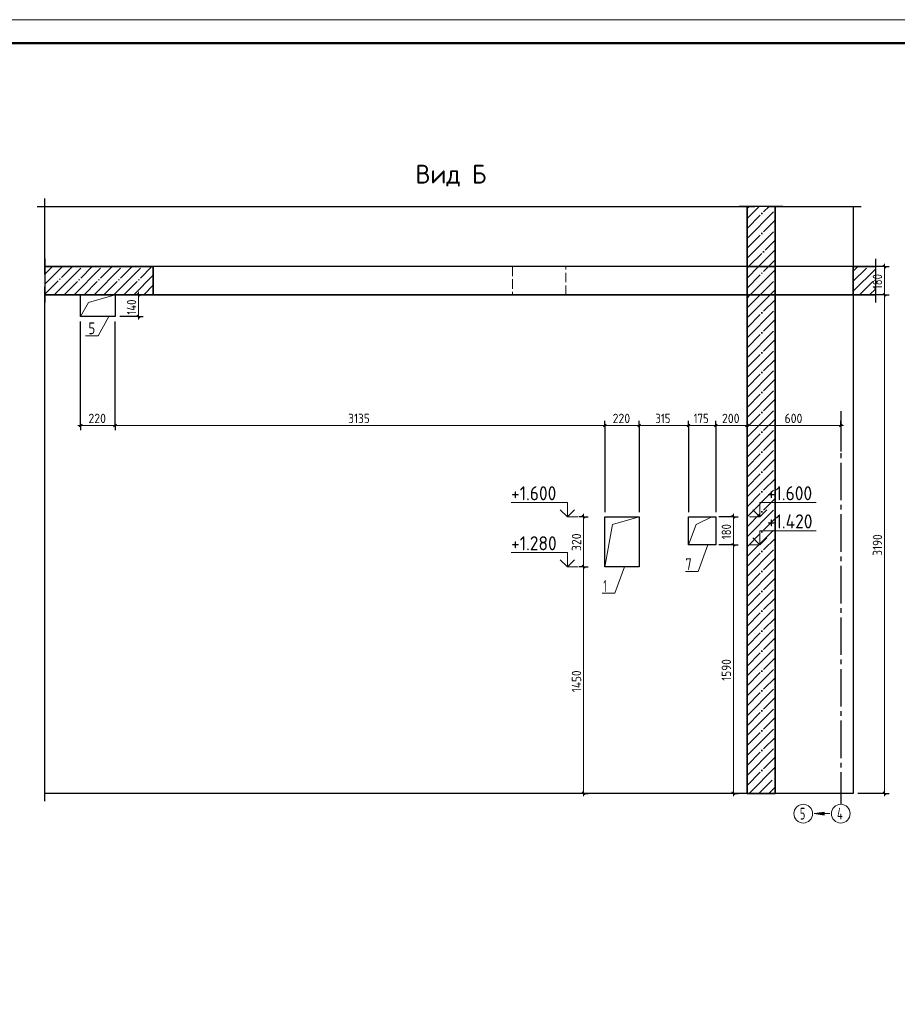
# Model space of a CAD drawing. Header units: millimetres. Extents: x -49773 to 2322955, y -3321 to 58485.
# Tile 70 of 256: x 322808 to 341532, y 20018 to 41018. Entities that reach past the tile are written whole.
import ezdxf

# ---------------------------------------------------------------- set-up
doc = ezdxf.new("R2010")
doc.units = ezdxf.units.MM
for name, pattern in [('______11', [500, 400, -50, 0, -50]), ('______2', [270, 200, -70]), ('______5', [1100, 800, -100, 100, -100])]:
    doc.linetypes.add(name, pattern=pattern)
for name, color, linetype, lineweight in [('Standard', 7, 'Continuous', 25), ('Высотная отметки_ общее', 7, 'Continuous', 13), ('Перекрытие_ общее', 7, 'Continuous', 35), ('Размерная линия_ общее', 7, 'Continuous', 13), ('Стена_ общее', 7, 'Continuous', 35)]:
    doc.layers.add(name, color=color, linetype=linetype, lineweight=lineweight)
doc.layers.add('Осевая линия_ общее', color=7, linetype='______5', lineweight=13, true_color=0xa0a0a0)
doc.styles.add('ISOCPEUR', font='txt')

msp = doc.modelspace()

# ---------------------------------------------------------------- hatches: boundary and pattern name
at = {"layer": 'Осевая линия_ общее', "linetype": 'Continuous', "lineweight": 13, "transparency": 33554687}
msp.add_hatch(color=7, dxfattribs=at).paths.add_polyline_path([(339968.5, 24114), (339758.5, 24084), (339968.5, 24054)])

# ---------------------------------------------------------------- linework, layer by layer
at = {"layer": 'Standard', "color": 7, "linetype": 'Continuous', "lineweight": 25, "transparency": 33554687}
for p, q in [((323347.9, 35584), (323347.9, 37203)), ((323181.2, 37036.3), (338491.8, 37036.3)), ((339091.8, 37036.3), (338158.5, 37036.3)), ((338758.5, 37036.3), (340758.5, 37036.3)), ((323347.9, 35917.4), (323347.9, 34984)), ((341070.3, 34984), (341070.3, 35917.4)), ((323347.9, 24350.7), (323347.9, 35317.4))]:
    msp.add_line(p, q, dxfattribs=at)
at = {"layer": 'Standard', "color": 253, "linetype": '______11', "lineweight": 35, "true_color": 0xababab, "transparency": 33554687}
for p, q in [((338325.2, 36566.4), (338795.1, 37036.3)), ((338325.2, 36990.6), (338370.9, 37036.3)), ((338325.2, 36142.1), (338925.2, 36742.1)), ((338358, 35750.7), (338925.2, 36317.8)), ((338782.3, 35750.7), (338925.2, 35893.6)), ((338325.2, 34869.3), (338606.6, 35150.7)), ((338325.2, 34445.1), (338925.2, 35045.1)), ((338325.2, 34020.8), (338925.2, 34620.8)), ((338325.2, 33596.5), (338925.2, 34196.5)), ((338325.2, 33172.3), (338925.2, 33772.3)), ((338325.2, 32748), (338925.2, 33348)), ((338325.2, 32323.7), (338925.2, 32923.7)), ((338325.2, 31899.5), (338925.2, 32499.5)), ((338325.2, 31475.2), (338925.2, 32075.2)), ((338325.2, 31050.9), (338925.2, 31650.9)), ((338325.2, 30626.7), (338925.2, 31226.7)), ((338325.2, 30202.4), (338925.2, 30802.4)), ((338325.2, 29778.1), (338925.2, 30378.2)), ((338325.2, 29353.9), (338925.2, 29953.9)), ((338325.2, 28929.6), (338925.2, 29529.6)), ((338325.2, 28505.4), (338925.2, 29105.4)), ((338325.2, 28081.1), (338925.2, 28681.1)), ((338325.2, 27656.8), (338925.2, 28256.8)), ((338325.2, 27232.6), (338925.2, 27832.6)), ((338325.2, 26808.3), (338925.2, 27408.3)), ((338325.2, 26384), (338925.2, 26984)), ((338325.2, 25959.8), (338925.2, 26559.8)), ((338325.2, 25535.5), (338925.2, 26135.5)), ((338325.2, 25111.2), (338925.2, 25711.3)), ((338325.2, 24687), (338925.2, 25287)), ((338579.8, 24517.4), (338925.2, 24862.7))]:
    msp.add_line(p, q, dxfattribs=at)
at = {"layer": 'Standard', "color": 253, "linetype": '______5', "lineweight": 35, "true_color": 0xababab, "transparency": 33554687}
for p, q in [((338325.2, 36778.5), (338583, 37036.3)), ((338325.2, 36354.2), (338925.2, 36954.3)), ((338325.2, 35930), (338925.2, 36530)), ((338570.2, 35750.7), (338925.2, 36105.7)), ((338325.2, 34657.2), (338818.7, 35150.7)), ((338325.2, 35081.4), (338394.4, 35150.7)), ((338325.2, 34232.9), (338925.2, 34832.9)), ((338325.2, 33808.7), (338925.2, 34408.7)), ((338325.2, 33384.4), (338925.2, 33984.4)), ((338325.2, 32960.1), (338925.2, 33560.1)), ((338325.2, 32535.9), (338925.2, 33135.9)), ((338325.2, 32111.6), (338925.2, 32711.6)), ((338325.2, 31687.3), (338925.2, 32287.3)), ((338325.2, 31263.1), (338925.2, 31863.1)), ((338325.2, 30838.8), (338925.2, 31438.8)), ((338325.2, 30414.5), (338925.2, 31014.5)), ((338325.2, 29990.3), (338925.2, 30590.3)), ((338325.2, 29566), (338925.2, 30166)), ((338325.2, 29141.7), (338925.2, 29741.8)), ((338325.2, 28717.5), (338925.2, 29317.5)), ((338325.2, 28293.2), (338925.2, 28893.2)), ((338325.2, 27869), (338925.2, 28469)), ((338325.2, 27444.7), (338925.2, 28044.7)), ((338325.2, 27020.4), (338925.2, 27620.4)), ((338325.2, 26596.2), (338925.2, 27196.2)), ((338325.2, 26171.9), (338925.2, 26771.9)), ((338325.2, 25747.6), (338925.2, 26347.6)), ((338325.2, 25323.4), (338925.2, 25923.4)), ((338325.2, 24899.1), (338925.2, 25499.1)), ((338367.7, 24517.4), (338925.2, 25074.9)), ((338792, 24517.4), (338925.2, 24650.6))]:
    msp.add_line(p, q, dxfattribs=at)
at = {"layer": 'Standard', "color": 7, "linetype": 'Continuous', "lineweight": 35, "transparency": 33554687}
for p, q in [((338325.2, 37036.3), (338325.2, 35750.7)), ((338925.2, 35750.7), (338925.2, 37036.3)), ((325658.5, 35750.7), (323347.9, 35750.7)), ((325658.5, 35150.7), (325658.5, 35750.7)), ((338325.2, 35750.7), (338325.2, 35150.7)), ((338925.2, 35150.7), (338925.2, 35750.7)), ((340591.8, 35750.7), (340591.8, 35150.7)), ((341070.3, 35750.7), (340591.8, 35750.7)), ((323347.9, 35150.7), (325658.5, 35150.7)), ((338325.2, 35150.7), (338325.2, 24517.4)), ((338925.2, 24517.4), (338925.2, 35150.7)), ((340591.8, 35150.7), (341070.3, 35150.7)), ((338325.2, 24517.4), (338925.2, 24517.4))]:
    msp.add_line(p, q, dxfattribs=at)
at = {"layer": 'Standard', "color": 253, "linetype": '______11', "lineweight": 13, "true_color": 0xababab, "transparency": 33554687}
for p, q in [((323347.9, 35589.8), (323508.8, 35750.7)), ((323347.9, 35165.5), (323933.1, 35750.7)), ((323757.3, 35150.7), (324357.3, 35750.7)), ((324181.6, 35150.7), (324781.6, 35750.7)), ((324605.8, 35150.7), (325205.8, 35750.7)), ((325030.1, 35150.7), (325630.1, 35750.7)), ((338325.2, 35717.9), (338358, 35750.7)), ((338325.2, 35293.6), (338782.3, 35750.7)), ((340591.8, 35438.9), (340903.6, 35750.7)), ((340727.9, 35150.7), (341070.3, 35493.1)), ((325454.4, 35150.7), (325658.5, 35354.8)), ((338606.6, 35150.7), (338925.2, 35469.3))]:
    msp.add_line(p, q, dxfattribs=at)
at = {"layer": 'Standard', "color": 253, "linetype": '______5', "lineweight": 13, "true_color": 0xababab, "transparency": 33554687}
for p, q in [((323347.9, 35377.7), (323720.9, 35750.7)), ((323545.2, 35150.7), (324145.2, 35750.7)), ((323969.4, 35150.7), (324569.4, 35750.7)), ((324393.7, 35150.7), (324993.7, 35750.7)), ((324818, 35150.7), (325418, 35750.7)), ((338325.2, 35505.7), (338570.2, 35750.7)), ((340591.8, 35651.1), (340691.5, 35750.7)), ((340591.8, 35226.8), (341070.3, 35705.2)), ((325242.2, 35150.7), (325658.5, 35567)), ((338394.4, 35150.7), (338925.2, 35681.5)), ((340940, 35150.7), (341070.3, 35281)), ((338818.7, 35150.7), (338925.2, 35257.2))]:
    msp.add_line(p, q, dxfattribs=at)
at = {"layer": 'Standard', "color": 7, "linetype": 'Continuous', "lineweight": 13, "transparency": 33554687}
msp.add_lwpolyline([(304216.7, -982.3), (363616.7, -982.3), (363616.7, 41017.7), (304216.7, 41017.7), (304216.7, -982.3)], close=True, dxfattribs=at)
at = {"layer": 'Standard', "color": 7, "linetype": 'Continuous', "lineweight": 50, "transparency": 33554687}
msp.add_lwpolyline([(306216.7, 40517.7), (363116.7, 40517.7), (363116.7, -482.3), (306216.7, -482.3), (306216.7, 40517.7)], close=True, dxfattribs=at)
at = {"layer": 'Высотная отметки_ общее', "color": 7, "linetype": 'Continuous', "lineweight": 13, "transparency": 33554687}
for p, q in [((334492.3, 30717.4), (333292.3, 30717.4)), ((334492.3, 30417.4), (334492.3, 30717.4)), ((338600.6, 30417.4), (338600.6, 30717.4)), ((338600.6, 30717.4), (339800.6, 30717.4)), ((334492.3, 30417.4), (334342.3, 30567.4)), ((334492.3, 30417.4), (334642.3, 30567.4)), ((338600.6, 30417.4), (338450.6, 30567.4)), ((338600.6, 30417.4), (338750.6, 30567.4)), ((334492.3, 30417.4), (334492.3, 30417.4)), ((334492.3, 30417.4), (334492.3, 30417.4)), ((334492.3, 30417.4), (334712.7, 30417.4)), ((334492.3, 30417.4), (334492.3, 30417.4)), ((334492.3, 30417.4), (334492.3, 30417.4)), ((338600.6, 30417.4), (338380.1, 30417.4)), ((338600.6, 30417.4), (338600.6, 30417.4)), ((338600.6, 30417.4), (338600.6, 30417.4)), ((338600.6, 30417.4), (338600.6, 30417.4)), ((338600.6, 30417.4), (338600.6, 30417.4)), ((338600.6, 29817.4), (338600.6, 30117.4)), ((338600.6, 30117.4), (339800.6, 30117.4)), ((338600.6, 29817.4), (338450.6, 29967.4)), ((338600.6, 29817.4), (338750.6, 29967.4)), ((334492.3, 29650.7), (333292.3, 29650.7)), ((334492.3, 29350.7), (334492.3, 29650.7)), ((338600.6, 29817.4), (338380.1, 29817.4)), ((338600.6, 29817.4), (338600.6, 29817.4)), ((338600.6, 29817.4), (338600.6, 29817.4)), ((338600.6, 29817.4), (338600.6, 29817.4)), ((338600.6, 29817.4), (338600.6, 29817.4)), ((334492.3, 29350.7), (334342.3, 29500.7)), ((334492.3, 29350.7), (334642.3, 29500.7)), ((334492.3, 29350.7), (334492.3, 29350.7)), ((334492.3, 29350.7), (334492.3, 29350.7)), ((334492.3, 29350.7), (334712.7, 29350.7)), ((334492.3, 29350.7), (334492.3, 29350.7)), ((334492.3, 29350.7), (334492.3, 29350.7))]:
    msp.add_line(p, q, dxfattribs=at)
at = {"layer": 'Осевая линия_ общее', "color": 253, "linetype": '______5', "lineweight": -3, "true_color": 0xa0a0a0, "transparency": 33554687}
msp.add_line((340325.2, 32669), (340325.2, 24284), dxfattribs=at)
at = {"layer": 'Осевая линия_ общее', "color": 7, "linetype": 'Continuous', "lineweight": 13, "transparency": 33554687}
for p, q in [((339968.5, 24114), (339758.5, 24084)), ((340091.8, 24084), (339758.5, 24084)), ((339758.5, 24084), (339758.5, 24084)), ((339758.5, 24084), (339758.5, 24084)), ((339758.5, 24084), (339758.5, 24084)), ((339758.5, 24084), (339968.5, 24054)), ((339968.5, 24054), (339968.5, 24114)), ((339968.5, 24084), (339983.5, 24084))]:
    msp.add_line(p, q, dxfattribs=at)
for points in [[(324108.5, 34684), (324273.5, 34985.7), (324841.8, 35150.7)], [(324707.3, 34684), (324479.2, 34278.3), (324212.6, 34278.3)], [(335291.8, 29350.7), (335456.8, 30252.4), (336025.2, 30417.4)], [(337075.2, 29817.4), (337240.2, 30252.4), (337575.2, 30417.4)], [(337487.6, 29817.4), (337280.3, 29251.1), (337013.6, 29251.1)], [(335711.9, 29350.7), (335504.5, 28784.5), (335237.8, 28784.5)]]:
    msp.add_lwpolyline(points, dxfattribs=at)
for centre in [(339525.2, 24084), (340325.2, 24084)]:
    msp.add_circle(centre, 200, dxfattribs=at)
at = {"layer": 'Перекрытие_ общее', "color": 7, "linetype": 'Continuous', "lineweight": 25, "transparency": 33554687}
for p, q in [((338325.2, 35750.7), (325658.5, 35750.7)), ((340591.8, 35750.7), (338925.2, 35750.7)), ((325658.5, 35150.7), (338325.2, 35150.7)), ((338925.2, 35150.7), (340591.8, 35150.7))]:
    msp.add_line(p, q, dxfattribs=at)
at = {"layer": 'Перекрытие_ общее', "color": 253, "linetype": '______2', "lineweight": 18, "true_color": 0xababab, "transparency": 33554687}
for p, q in [((333325.2, 35750.7), (333325.2, 35150.7)), ((334458.5, 35150.7), (334458.5, 35750.7))]:
    msp.add_line(p, q, dxfattribs=at)
at = {"layer": 'Перекрытие_ общее', "color": 7, "linetype": 'Continuous', "lineweight": 13, "transparency": 33554687}
for p, q in [((338925.2, 35750.7), (338325.2, 35750.7)), ((338325.2, 35150.7), (338925.2, 35150.7))]:
    msp.add_line(p, q, dxfattribs=at)
at = {"layer": 'Размерная линия_ общее', "color": 253, "linetype": 'Continuous', "lineweight": -3, "true_color": 0xa0a0a0, "transparency": 33554687}
for p, q in [((341258.1, 35750.7), (340691.8, 35750.7)), ((341258.1, 35750.7), (341158.1, 35750.7)), ((341258.1, 35750.7), (341358.1, 35750.7)), ((325343.9, 35150.7), (324975.2, 35150.7)), ((325343.9, 35150.7), (325243.9, 35150.7)), ((325343.9, 35150.7), (325443.9, 35150.7)), ((341258.1, 35150.7), (341158.1, 35150.7)), ((341258.1, 35150.7), (341358.1, 35150.7)), ((325343.9, 34684), (324941.8, 34684)), ((325343.9, 34684), (325243.9, 34684)), ((325343.9, 34684), (325443.9, 34684)), ((324108.5, 32363.9), (324108.5, 34584)), ((324108.5, 32363.9), (324108.5, 32463.9)), ((324108.5, 32363.9), (324108.5, 32263.9)), ((324841.8, 32363.9), (324841.8, 32463.9)), ((324841.8, 32363.9), (324841.8, 32263.9)), ((335291.8, 32363.9), (335291.8, 32463.9)), ((335291.8, 32363.9), (335291.8, 32263.9)), ((335291.8, 32363.9), (335291.8, 30517.4)), ((336025.2, 32363.9), (336025.2, 32463.9)), ((336025.2, 32363.9), (336025.2, 32263.9)), ((336025.2, 32363.9), (336025.2, 30517.4)), ((337075.2, 32363.9), (337075.2, 32463.9)), ((337075.2, 32363.9), (337075.2, 32263.9)), ((337075.2, 32363.9), (337075.2, 30517.4)), ((337658.5, 32363.9), (337658.5, 32463.9)), ((337658.5, 32363.9), (337658.5, 32263.9)), ((337658.5, 32363.9), (337658.5, 30517.4)), ((338325.2, 32363.9), (338325.2, 32463.9)), ((338325.2, 32363.9), (338325.2, 32263.9)), ((338325.2, 32363.9), (338325.2, 31711.4)), ((340325.2, 32363.9), (340325.2, 32463.9)), ((340325.2, 32363.9), (340325.2, 32263.9)), ((340325.2, 32363.9), (340325.2, 31806.4)), ((334837.1, 30417.4), (334737.1, 30417.4)), ((334837.1, 30417.4), (334937.1, 30417.4)), ((338033.9, 30417.4), (337725.2, 30417.4)), ((338033.9, 30417.4), (337933.9, 30417.4)), ((338033.9, 30417.4), (338133.9, 30417.4)), ((338033.9, 29817.4), (337933.9, 29817.4)), ((338033.9, 29817.4), (338133.9, 29817.4)), ((334837.1, 29350.7), (334737.1, 29350.7)), ((334837.1, 29350.7), (334937.1, 29350.7)), ((334837.1, 24517.4), (334737.1, 24517.4)), ((334837.1, 24517.4), (334937.1, 24517.4)), ((338033.9, 24517.4), (337802.8, 24517.4)), ((338033.9, 24517.4), (337933.9, 24517.4)), ((338033.9, 24517.4), (338133.9, 24517.4)), ((341258.1, 24517.4), (340691.8, 24517.4)), ((341258.1, 24517.4), (341158.1, 24517.4)), ((341258.1, 24517.4), (341358.1, 24517.4))]:
    msp.add_line(p, q, dxfattribs=at)
at = {"layer": 'Размерная линия_ общее', "color": 7, "linetype": 'Continuous', "lineweight": 25, "transparency": 33554687}
for p, q in [((341288.1, 35720.7), (341228.1, 35780.7)), ((325373.9, 35120.7), (325313.9, 35180.7)), ((341288.1, 35120.7), (341228.1, 35180.7)), ((325373.9, 34654), (325313.9, 34714)), ((324078.5, 32333.9), (324138.5, 32393.9)), ((324811.8, 32333.9), (324871.9, 32393.9)), ((335261.8, 32333.9), (335321.8, 32393.9)), ((335995.2, 32333.9), (336055.2, 32393.9)), ((337045.2, 32333.9), (337105.2, 32393.9)), ((337628.5, 32333.9), (337688.5, 32393.9)), ((338295.2, 32333.9), (338355.2, 32393.9)), ((340295.2, 32333.9), (340355.2, 32393.9)), ((334867.1, 30387.4), (334807.1, 30447.4)), ((338063.9, 30387.4), (338003.9, 30447.4)), ((338063.9, 29787.4), (338003.9, 29847.4)), ((334867.1, 29320.7), (334807.1, 29380.7)), ((334867.1, 24487.4), (334807.1, 24547.4)), ((338063.9, 24487.4), (338003.9, 24547.4)), ((341288.1, 24487.4), (341228.1, 24547.4))]:
    msp.add_line(p, q, dxfattribs=at)
at = {"layer": 'Размерная линия_ общее', "color": 7, "linetype": 'Continuous', "lineweight": 13, "transparency": 33554687}
for p, q in [((341258.1, 35750.7), (341258.1, 35810.7)), ((341258.1, 35150.7), (341258.1, 35750.7)), ((325343.9, 35150.7), (325343.9, 35210.7)), ((325343.9, 34684), (325343.9, 35150.7)), ((325343.9, 34684), (325343.9, 34624)), ((324108.5, 32363.9), (324048.5, 32363.9)), ((324108.5, 32363.9), (324841.8, 32363.9)), ((324841.8, 32363.9), (335291.8, 32363.9)), ((335291.8, 32363.9), (336025.2, 32363.9)), ((336025.2, 32363.9), (337075.2, 32363.9)), ((337075.2, 32363.9), (337658.5, 32363.9)), ((337658.5, 32363.9), (338325.2, 32363.9)), ((338325.2, 32363.9), (340325.2, 32363.9)), ((340325.2, 32363.9), (340385.2, 32363.9)), ((334837.1, 30417.4), (334837.1, 30477.4)), ((338033.9, 30417.4), (338033.9, 30477.4)), ((334837.1, 29350.7), (334837.1, 30417.4)), ((338033.9, 29817.4), (338033.9, 30417.4)), ((334837.1, 24517.4), (334837.1, 24457.4)), ((338033.9, 24517.4), (338033.9, 24457.4)), ((341258.1, 24517.4), (341258.1, 24457.4))]:
    msp.add_line(p, q, dxfattribs=at)
at = {"layer": 'Размерная линия_ общее', "color": 253, "linetype": 'Continuous', "lineweight": -3, "true_color": 0xa0a0a0, "transparency": 33554687}
for points in [[(341258.1, 35150.7), (341238.1, 35150.7), (341238.1, 35150.7), (340691.8, 35150.7)], [(324841.8, 32363.9), (324841.8, 32383.9), (324841.8, 32383.9), (324841.8, 32383.9), (324841.8, 32383.9), (324841.8, 32383.9), (324841.8, 32383.9), (324841.8, 32383.9), (324841.8, 32383.9), (324841.8, 32383.9), (324841.8, 32383.9), (324841.8, 32383.9), (324841.8, 32383.9), (324841.8, 32575.2), (324841.8, 32575.2), (324841.8, 34584)], [(338033.9, 29817.4), (338013.9, 29817.4), (338013.9, 29817.4), (337725.2, 29817.4)]]:
    msp.add_lwpolyline(points, dxfattribs=at)
at = {"layer": 'Размерная линия_ общее', "color": 7, "linetype": 'Continuous', "lineweight": 13, "transparency": 33554687}
for points in [[(341258.1, 24517.4), (341258.1, 29636.4), (341258.1, 29636.4), (341258.1, 35150.7)], [(338033.9, 24517.4), (338033.9, 26901.3), (338033.9, 26901.3), (338033.9, 29817.4)], [(334837.1, 24517.4), (334837.1, 26628.6), (334837.1, 26628.6), (334837.1, 29350.7)]]:
    msp.add_lwpolyline(points, dxfattribs=at)
at = {"layer": 'Стена_ общее', "color": 7, "linetype": 'Continuous', "lineweight": 25, "transparency": 33554687}
for p, q in [((340591.8, 37036.3), (340591.8, 35750.7)), ((338325.2, 35750.7), (325658.5, 35750.7)), ((340591.8, 35750.7), (338925.2, 35750.7)), ((324108.5, 34684), (324108.5, 35150.7)), ((324841.8, 35150.7), (324841.8, 34684)), ((338325.2, 35150.7), (325658.5, 35150.7)), ((340591.8, 35150.7), (338925.2, 35150.7)), ((340591.8, 35150.7), (340591.8, 24517.4)), ((324841.8, 34684), (324108.5, 34684)), ((335291.8, 29350.7), (335291.8, 30417.4)), ((335291.8, 30417.4), (336025.2, 30417.4)), ((336025.2, 30417.4), (336025.2, 29350.7)), ((337075.2, 29817.4), (337075.2, 30417.4)), ((337075.2, 30417.4), (337658.5, 30417.4)), ((337658.5, 30417.4), (337658.5, 29817.4)), ((337658.5, 29817.4), (337075.2, 29817.4)), ((336025.2, 29350.7), (335291.8, 29350.7)), ((338325.2, 24517.4), (323347.9, 24517.4)), ((340591.8, 24517.4), (338925.2, 24517.4))]:
    msp.add_line(p, q, dxfattribs=at)
at = {"layer": 'Стена_ общее', "color": 7, "linetype": 'Continuous', "lineweight": 35, "transparency": 33554687}
for p, q in [((338325.2, 35750.7), (338925.2, 35750.7)), ((338925.2, 35150.7), (338325.2, 35150.7))]:
    msp.add_line(p, q, dxfattribs=at)

# ---------------------------------------------------------------- texts
at = {"layer": 'Standard', "color": 7, "linetype": 'Continuous', "lineweight": 35, "transparency": 33554687, "insert": (331251.9, 37459.9), "char_height": 400, "width": 1628.71, "attachment_point": 7, "style": 'ISOCPEUR'}
msp.add_mtext('\\W0.95;Вид Б', dxfattribs=at)
at = {"layer": 'Standard', "color": 7, "linetype": 'Continuous', "lineweight": 25, "transparency": 33554687, "char_height": 250, "attachment_point": 7, "style": 'ISOCPEUR'}
for s, insert, width in [('\\W0.78;5', (324276, 34310.1), 272.013), ('\\W0.78;7', (337010.4, 29282.9), 272.013), ('\\W0.56;1', (335259.6, 28816.3), 194.444), ('\\W0.62;5', (339455.2, 23959), 217.601), ('\\W0.64;4', (340245.2, 23959), 239.886)]:
    msp.add_mtext(s, dxfattribs=dict(at, insert=insert, width=width))
at = {"layer": 'Высотная отметки_ общее', "color": 7, "linetype": 'Continuous', "lineweight": 25, "transparency": 33554687, "char_height": 300, "attachment_point": 7, "style": 'ISOCPEUR'}
for s, insert, width in [('\\W0.90;+1.600', (333292.3, 30767.4), 1214.133), ('\\W0.90;+1.600', (338750.6, 30767.4), 1214.133), ('\\W0.90;+1.420', (338750.6, 30167.4), 1244.562), ('\\W0.90;+1.280', (333292.3, 29700.7), 1214.133)]:
    msp.add_mtext(s, dxfattribs=dict(at, insert=insert, width=width))
at = {"layer": 'Размерная линия_ общее', "color": 7, "linetype": 'Continuous', "lineweight": 18, "transparency": 33554687, "char_height": 200, "attachment_point": 7, "rotation": 90, "style": 'ISOCPEUR'}
for s, insert, width in [('\\W0.83;180', (341208.1, 35270.7), 462.347), ('\\W0.83;140', (325293.9, 34727.4), 483.105), ('\\W0.83;180', (337983.9, 29937.4), 462.347), ('\\W0.91;320', (334787.1, 29684), 510.89), ('\\W0.87;3190', (341208.1, 29584), 606.269), ('\\W0.87;1590', (337983.9, 26917.4), 606.276), ('\\W0.87;1450', (334787.1, 26674), 626.752)]:
    msp.add_mtext(s, dxfattribs=dict(at, insert=insert, width=width))
at = {"layer": 'Размерная линия_ общее', "color": 7, "linetype": 'Continuous', "lineweight": 18, "transparency": 33554687, "char_height": 200, "attachment_point": 7, "style": 'ISOCPEUR'}
for s, insert, width in [('\\W0.91;220', (324275.2, 32413.9), 510.897), ('\\W0.87;3135', (329816.8, 32413.9), 606.269), ('\\W0.91;220', (335458.5, 32413.9), 510.905), ('\\W0.83;315', (336370.2, 32413.9), 462.34), ('\\W0.83;175', (337186.8, 32413.9), 462.347), ('\\W0.91;200', (337791.8, 32413.9), 510.912), ('\\W0.91;600', (339125.2, 32413.9), 510.905)]:
    msp.add_mtext(s, dxfattribs=dict(at, insert=insert, width=width))

doc.saveas('drawing.dxf')
